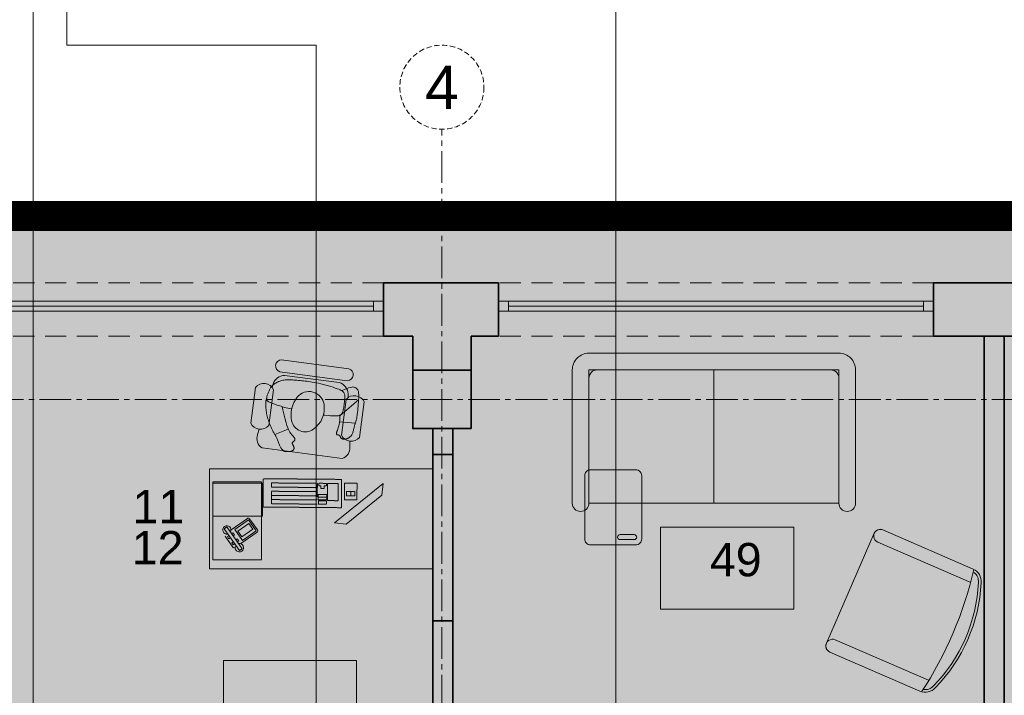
# Model space of a CAD drawing. Header units: millimetres. Extents: x -9409 to 0, y -5353 to 3057.
# Tile 56 of 256: x -8466 to -7875, y -2134 to -1728. Entities that reach past the tile are written whole.
import ezdxf
from ezdxf.enums import TextEntityAlignment as Align

# ---------------------------------------------------------------- set-up
doc = ezdxf.new("R2010")
doc.units = ezdxf.units.MM
for name, pattern in [('ACAD_ISO02W100', [15, 12, -3]), ('CACHE2', [4.7625, 3.175, -1.5875]), ('CENTER2', [28.575, 19.05, -3.175, 3.175, -3.175]), ('DASHED', [19.05, 12.7, -6.35]), ('DASHED2', [0.375, 0.25, -0.125]), ('HIDDEN', [0.375, 0.25, -0.125])]:
    doc.linetypes.add(name, pattern=pattern)
for name, color, linetype, lineweight in [('A-AREA-____-IDEN', 81, 'Continuous', 5), ('SQ_HATCH', 140, 'Continuous', 13), ('SQ_ISTN.Ściany', 140, 'Continuous', 35), ('SQ_Osie', 220, 'CENTER2', 9), ('SQ_PROJ.Ściany', 7, 'Continuous', 35), ('SQ_TECHNOLOGIA', 251, 'Continuous', 9), ('SQ_TECHNOLOGIA OPIS', 7, 'Continuous', 9), ('SQ_ZAKRES_OPRACOWANIA', 7, 'ACAD_ISO02W100', 20)]:
    doc.layers.add(name, color=color, linetype=linetype, lineweight=lineweight)
doc.layers.add('SQ_STOLARKA ISTNIEJĄCA', color=7, linetype='Continuous', lineweight=9, true_color=0x575757)
doc.layers.add('SQ_Widok', color=7, linetype='DASHED', lineweight=15, true_color=0x474747)
doc.styles.add('ARIAL', font='arial.ttf')
doc.styles.add('ATTR', font='ROMANS.SHX', dxfattribs={"width": 0.8, "height": 0.7})
doc.styles.get("Standard").update_dxf_attribs({"font": 'arial.ttf'})

# ---------------------------------------------------------------- blocks, each defined once
blk = doc.blocks.new('osie bud A')
at = {"layer": 'SQ_ISTN.Ściany', "lineweight": 5}
h = blk.add_hatch(dxfattribs=at)
h.set_pattern_fill('JIS_STN_1E', color=256, scale=10)
h.set_pattern_definition([(45, (46210.293, 23121.439), (-7.071068, 7.071068), []), (45, (46217.343, 23121.439), (-7.071068, 7.071068), [10, -5])])
h.paths.add_polyline_path([(25436.8, 18313.95), (25471.8, 18313.95), (25471.8, 18278.95), (25436.8, 18278.95)])
h.paths.add_polyline_path([(25436.8, 18613.95), (25471.8, 18613.95), (25471.8, 18578.95), (25436.8, 18578.95)])
h.paths.add_polyline_path([(25436.8, 19153.95), (25471.8, 19153.95), (25471.8, 19118.95), (25436.8, 19118.95)])
h.paths.add_polyline_path([(24776.8, 19153.95), (24811.8, 19153.95), (24811.8, 19118.95), (24776.8, 19118.95)])
h.paths.add_polyline_path([(24116.8, 19153.95), (24151.8, 19153.95), (24151.8, 19118.95), (24116.8, 19118.95)])
h.paths.add_polyline_path([(23456.8, 19153.95), (23491.8, 19153.95), (23491.8, 19118.95), (23456.8, 19118.95)])
h.paths.add_polyline_path([(23456.8, 18613.95), (23491.8, 18613.95), (23491.8, 18578.95), (23456.8, 18578.95)])
h.paths.add_polyline_path([(23456.8, 18313.95), (23491.8, 18313.95), (23491.8, 18278.95), (23456.8, 18278.95)])
h.paths.add_polyline_path([(23456.8, 17776.95), (23491.8, 17776.95), (23491.8, 17741.95), (23456.8, 17741.95)])
h.paths.add_polyline_path([(24116.8, 17776.95), (24151.8, 17776.95), (24151.8, 17741.95), (24116.8, 17741.95)])
h.paths.add_polyline_path([(24776.8, 17776.95), (24811.8, 17776.95), (24811.8, 17741.95), (24776.8, 17741.95)])
h.paths.add_polyline_path([(25436.8, 17776.95), (25471.8, 17776.95), (25471.8, 17741.95), (25436.8, 17741.95)])
h.paths.add_polyline_path([(24776.8, 18313.95), (24811.8, 18313.95), (24811.8, 18278.95), (24776.8, 18278.95)])
h.paths.add_polyline_path([(24776.8, 18613.95), (24811.8, 18613.95), (24811.8, 18578.95), (24776.8, 18578.95)])
h.paths.add_polyline_path([(24116.8, 18613.95), (24151.8, 18613.95), (24151.8, 18578.95), (24116.8, 18578.95)])
h.paths.add_polyline_path([(23156.8, 18313.95), (23191.8, 18313.95), (23191.8, 18278.95), (23156.8, 18278.95)])
h.paths.add_polyline_path([(24116.8, 18313.95), (24151.8, 18313.95), (24151.8, 18278.95), (24116.8, 18278.95)])
at = {"layer": 'SQ_ISTN.Ściany'}
blk.add_lwpolyline([(24776.8, 17776.95), (24811.8, 17776.95), (24811.8, 17741.95), (24776.8, 17741.95)], close=True, dxfattribs=at)
at = {"layer": 'SQ_Osie'}
for p, q in [((24794.3, 19372.6), (24794.3, 17597.31)), ((22587.87, 17759.45), (25598.18, 17759.45))]:
    blk.add_line(p, q, dxfattribs=at)
at = {"layer": 'SQ_Osie', "linetype": 'ByBlock'}
blk.add_circle((24794.3, 17572.07), 25.25, dxfattribs=at)
at = {"layer": 'SQ_Osie'}
blk.add_text('4', height=26, rotation=180, dxfattribs=at).set_placement((24794.3, 17572.07), align=Align.MIDDLE_CENTER)
blk = doc.blocks.new('stan projektowany')
at = {"layer": 'SQ_HATCH'}
h = blk.add_hatch(dxfattribs=at)
h.set_pattern_fill('ANGLE')
h.set_pattern_definition([(0, (-10464.962, 6233.929), (0, 6.985), [5.08, -1.905]), (90, (-10464.962, 6233.929), (-6.985, 4e-16), [5.08, -1.905])])
h.paths.add_polyline_path([(-15233.14, 8198.65), (-15198.14, 8198.65), (-15176.65, 8198.65), (-15176.65, 8216.15), (-15144.65, 8216.15), (-15144.65, 8147.15), (-15144.65, 7886.15), (-15144.65, 7837.15), (-15144.65, 7734.77), (-15104.65, 7734.77), (-15104.65, 10535.59), (-15737.65, 10535.59), (-15737.65, 10615.59), (-15789.65, 10615.59), (-16075.65, 10615.59), (-16075.65, 9587.27), (-16120.11, 9587.27), (-16120.11, 9436.61), (-16071.65, 9436.61), (-16071.65, 9307.59), (-16259.65, 9307.59), (-16259.65, 8898.65), (-16704.65, 8898.65), (-16704.65, 7768.15), (-16704.65, 7751.82), (-16685.57, 7751.82), (-16685.57, 7130.61), (-16718.15, 7131.63), (-16718.15, 7178.15), (-16999.65, 7178.15), (-16999.65, 7808.15), (-19394.65, 7808.15), (-19394.65, 6211.23), (-19462.48, 6211.23), (-19462.48, 5925.46), (-18509.26, 5925.46), (-18509.26, 6211.23), (-17103.03, 6223.02), (-17103.03, 5881.49), (-15104.65, 5873.27), (-15104.65, 7734.77), (-15144.65, 7734.77), (-15144.65, 7707.15), (-15176.65, 7707.15), (-15176.65, 7706.65), (-15176.65, 7706.65), (-15259.89, 7706.65), (-15259.87, 7706.75), (-15259.87, 7707.15), (-15292.71, 7707.15), (-15292.71, 7696.65), (-15292.7, 7696.65), (-15292.71, 7706.65), (-15297.71, 7706.65), (-15297.7, 7699.45, 0.414214), (-15297.4, 7699.15), (-15296.5, 7699.15, -0.414214), (-15296.2, 7698.85), (-15296.2, 7696.95, 0.527766), (-15295.86, 7696.59, -0.450501), (-15295.27, 7696.07, -0.414104), (-15295.79, 7695.54), (-15295.07, 7695.5), (-15295.79, 7695.54, -0.414323), (-15296.32, 7696.07, -0.409171), (-15295.87, 7696.65, -0.450389), (-15296.2, 7696.95), (-15296.2, 7698.85, 0.414214), (-15296.5, 7699.15), (-15297.4, 7699.15, -0.414214), (-15297.7, 7699.45), (-15297.71, 7706.65), (-15292.71, 7706.65), (-15292.71, 7707.15), (-15259.87, 7707.15), (-15259.87, 7734.77), (-15473.3, 7734.77), (-15473.3, 7771.14, -0.414214), (-15477.3, 7775.14, -1), (-15469.3, 7775.14, -0.414214), (-15473.3, 7771.14), (-15473.3, 7749.3), (-15457.7, 7749.3), (-15457.7, 7760.15), (-15457.96, 7760.19), (-15457.96, 7773.87), (-15457.96, 7787.54), (-15457.7, 7799.3), (-15457.7, 7787.58), (-15431.62, 7791.36, -0.038172), (-15427.99, 7791.64, -0.032853), (-15424.84, 7791.44, -0.057631), (-15419.72, 7790.17, -0.057695), (-15415.53, 7788.02, -0.068919), (-15411.87, 7784.77, -0.070278), (-15409.44, 7780.92, -0.066142), (-15408.18, 7776.69, -0.045653), (-15407.94, 7773.2, -0.032968), (-15408.15, 7770.68, -0.068737), (-15409.44, 7766.28, -0.070278), (-15411.87, 7762.43, -0.068919), (-15415.53, 7759.18, -0.057695), (-15419.72, 7757.03, -0.057631), (-15424.84, 7755.76, -0.032853), (-15427.99, 7755.56, -0.033182), (-15431.15, 7755.77), (-15457.7, 7760.15), (-15457.7, 7749.3), (-15473.3, 7749.3), (-15473.3, 7734.77), (-15259.87, 7734.77), (-15259.87, 7837.15), (-15259.9, 7837.15), (-15259.87, 7837.13), (-15176.65, 7837.15), (-15176.65, 7734.77), (-15144.65, 7734.77), (-15144.65, 7837.15), (-15144.65, 7886.15), (-15176.65, 7886.15), (-15176.65, 8147.15), (-15176.65, 8163.65), (-15198.14, 8163.65), (-15233.14, 8163.65)])
at = {"layer": 'SQ_HATCH', "linetype": 'ByBlock', "true_color": 0x939598}
blk.add_hatch(color=252, dxfattribs=at).paths.add_polyline_path([(-18682.31, 7665.1), (-18670.65, 7665.1), (-18670.65, 7565.11), (-18682.31, 7565.11)])
at = {"layer": 'SQ_ISTN.Ściany'}
for p, q in [((-18643.11, 7768.15), (-18712.11, 7768.15)), ((-18712.11, 7736.15), (-18712.11, 7768.15)), ((-18643.11, 7736.15), (-18643.11, 7768.15)), ((-18313.11, 7768.15), (-18382.11, 7768.15)), ((-18382.11, 7736.15), (-18382.11, 7768.15)), ((-18694.65, 7736.15), (-18712.11, 7736.15)), ((-18694.65, 7715.65), (-18694.65, 7736.15)), ((-18643.11, 7736.15), (-18659.65, 7736.15)), ((-18659.65, 7715.65), (-18659.65, 7736.15)), ((-18313.11, 7736.15), (-18382.11, 7736.15)), ((-18351.66, 7138.15), (-18351.66, 7736.15)), ((-18339.66, 7138.15), (-18339.66, 7736.15)), ((-18682.65, 7665.1), (-18682.65, 7680.65)), ((-18670.65, 7665.11), (-18670.65, 7680.65)), ((-18682.65, 7181.1), (-18682.65, 7565.26)), ((-18670.65, 7181.1), (-18670.65, 7565.11))]:
    blk.add_line(p, q, dxfattribs=at)
at = {"layer": 'SQ_PROJ.Ściany'}
blk.add_lwpolyline([(-18682.65, 7665.1), (-18670.65, 7665.1), (-18670.65, 7565.11), (-18682.65, 7565.11)], close=True, dxfattribs=at)
at = {"layer": 'SQ_STOLARKA ISTNIEJĄCA', "lineweight": 13}
for p, q in [((-18967.11, 7757.15), (-18718.11, 7757.15)), ((-18967.11, 7754.15), (-18718.11, 7754.15)), ((-18637.11, 7757.15), (-18388.11, 7757.15)), ((-18637.11, 7754.15), (-18388.11, 7754.15)), ((-18967.11, 7751.15), (-18718.11, 7751.15)), ((-18637.11, 7751.15), (-18388.11, 7751.15))]:
    blk.add_line(p, q, dxfattribs=at)
for points in [[(-18712.11, 7757.15), (-18712.11, 7751.15), (-18718.11, 7751.15), (-18718.11, 7757.15)], [(-18637.11, 7757.15), (-18637.11, 7751.15), (-18643.11, 7751.15), (-18643.11, 7757.15)], [(-18382.11, 7757.15), (-18382.11, 7751.15), (-18388.11, 7751.15), (-18388.11, 7757.15)]]:
    blk.add_lwpolyline(points, close=True, dxfattribs=at)
at = {"layer": 'SQ_Widok'}
for points in [[(-18712.11, 7768.15), (-18973.11, 7768.15)], [(-18382.11, 7768.15), (-18643.11, 7768.15)], [(-18712.11, 7736.15), (-18973.11, 7736.15)], [(-18382.11, 7736.15), (-18643.11, 7736.15)]]:
    blk.add_lwpolyline(points, dxfattribs=at)
at = {"layer": 'SQ_ZAKRES_OPRACOWANIA', "color": 251, "linetype": 'DASHED2', "ltscale": 100, "true_color": 0x636466, "const_width": 18}
blk.add_lwpolyline([(-15104.65, 10541.71), (-15104.65, 7946.16), (-14458.39, 7942.46), (-14458.39, 5881.49), (-17103.03, 5881.49), (-17103.03, 6223.02), (-18509.26, 6211.23), (-18509.26, 5925.46), (-19462.48, 5925.46), (-19462.48, 6211.23), (-19394.65, 6211.23), (-19394.65, 7808.15), (-16999.65, 7808.15), (-16999.65, 7178.15), (-16704.65, 7178.15), (-16704.65, 7768.15), (-16704.65, 8898.65), (-16259.65, 8898.65), (-16259.65, 9307.59), (-16071.65, 9307.59), (-16071.65, 9436.61)], dxfattribs=at)
at = {"layer": 'SQ_Osie', "linetype": 'CACHE2', "ltscale": 5, "rotation": 180}
blk.add_blockref('osie bud A', (6117.15, 25457.6), dxfattribs=at)
blk = doc.blocks.new('SEATMGR2')
for p, q in [((6.793615, 0), (-6.793615, 0)), ((6.793615, -2.40006), (-6.793615, -2.40006)), ((5.764615, -3), (-5.250175, -3)), ((-7.439075, -5.72586), (-7.308155, -5)), ((7.953515, -5.72586), (7.822615, -5)), ((-10.693375, -13.34836), (-10.693375, -6.14835)), ((-7.093375, -6.14835), (-7.093375, -13.34836)), ((7.607815, -6.14835), (7.607815, -13.34836)), ((11.207815, -13.34836), (11.207815, -6.14835)), ((-8.893375, -14.34842), (-9.072225, -15.45496)), ((9.407815, -14.34842), (9.586715, -15.45496)), ((-7.822665, -18), (8.337115, -18))]:
    blk.add_line(p, q)
for centre, radius, start, end in [((-6.608435, -1.20003), 1.214231, 98.77222, 261.2278), ((6.608415, -1.20003), 1.214228, 278.7714, 81.22861), ((-4.915805, -5.40288), 2.426032, 97.92188, 170.4409), ((5.430215, -5.40292), 2.42607, 9.559852, 82.07782), ((-8.893375, -7.26855), 2.120108, 31.89533, 148.1047), ((9.407815, -7.26855), 2.120108, 31.89533, 148.1047), ((-8.893375, -12.22848), 2.119937, 211.8879, 328.1121), ((9.407815, -12.22848), 2.119937, 211.8879, 328.1121), ((-6.801105, -15.9192), 2.318076, 168.4473, 243.8516), ((7.315615, -15.9192), 2.318076, 296.1484, 11.55275)]:
    blk.add_arc(centre, radius, start, end)
at = {"style": 'ATTR', "width": 0.8, "flags": 9}
blk.add_attdef('ESTCODE', (0, 0), '', height=0.7, dxfattribs=at)
blk = doc.blocks.new('krzeslo.obrot.')
for p, q in [((6.22, 41.27), (6.94, 41.72)), ((6.94, 41.72), (7.68, 42.18)), ((7.68, 42.18), (8.45, 42.62)), ((8.45, 42.62), (9.23, 43.06)), ((9.23, 43.06), (10.02, 43.47)), ((10.02, 43.47), (10.81, 43.85)), ((10.81, 43.85), (11.6, 44.22)), ((11.6, 44.22), (12.39, 44.56)), ((12.39, 44.56), (13.17, 44.88)), ((13.17, 44.88), (13.95, 45.17)), ((13.95, 45.17), (14.73, 45.43)), ((14.73, 45.43), (15.49, 45.67)), ((15.49, 45.67), (16.25, 45.88)), ((16.25, 45.88), (17, 46.07)), ((17, 46.07), (17.74, 46.24)), ((17.74, 46.24), (18.48, 46.38)), ((18.48, 46.38), (19.2, 46.5)), ((19.2, 46.5), (19.93, 46.6)), ((19.93, 46.6), (20.65, 46.69)), ((20.65, 46.69), (21.36, 46.76)), ((20.93, 41.97), (20.78, 41.25)), ((21.07, 42.63), (20.93, 41.97)), ((21.2, 43.22), (21.07, 42.63)), ((21.33, 43.74), (21.2, 43.22)), ((21.45, 44.2), (21.33, 43.74)), ((21.36, 46.76), (22.08, 46.8)), ((21.57, 44.6), (21.45, 44.2)), ((21.68, 44.95), (21.57, 44.6)), ((21.8, 45.25), (21.68, 44.95)), ((21.92, 45.51), (21.8, 45.25)), ((22.03, 45.73), (21.92, 45.51)), ((22.16, 45.92), (22.03, 45.73)), ((22.08, 46.8), (22.82, 46.77)), ((22.29, 46.08), (22.16, 45.92)), ((22.43, 46.21), (22.29, 46.08)), ((22.58, 46.32), (22.43, 46.21)), ((22.74, 46.4), (22.58, 46.32)), ((22.92, 46.47), (22.74, 46.4)), ((22.82, 46.77), (23.62, 46.62)), ((23.12, 46.52), (22.92, 46.47)), ((23.34, 46.56), (23.12, 46.52)), ((23.59, 46.58), (23.34, 46.56)), ((23.86, 46.59), (23.59, 46.58)), ((23.62, 46.62), (23.72, 46.59)), ((24.16, 46.59), (23.86, 46.59)), ((24.48, 46.58), (24.16, 46.59)), ((24.83, 46.55), (24.48, 46.58)), ((25.2, 46.51), (24.83, 46.55)), ((25.59, 46.45), (25.2, 46.51)), ((26.02, 46.37), (25.59, 46.45)), ((26.47, 46.28), (26.02, 46.37)), ((26.94, 46.18), (26.47, 46.28)), ((27.42, 46.06), (26.94, 46.18)), ((27.91, 45.92), (27.42, 46.06)), ((28.4, 45.78), (27.91, 45.92)), ((28.88, 45.63), (28.4, 45.78)), ((29.34, 45.47), (28.88, 45.63)), ((29.78, 45.31), (29.34, 45.47)), ((30.2, 45.14), (29.78, 45.31)), ((30.59, 44.96), (30.2, 45.14)), ((30.97, 44.77), (30.59, 44.96)), ((31.33, 44.55), (30.97, 44.77)), ((31.68, 44.3), (31.33, 44.55)), ((32.03, 44.02), (31.68, 44.3)), ((32.38, 43.69), (32.03, 44.02)), ((32.74, 43.32), (32.38, 43.69)), ((33.11, 42.89), (32.74, 43.32)), ((33.48, 42.42), (33.11, 42.89)), ((33.85, 41.9), (33.48, 42.42)), ((34.21, 41.36), (33.85, 41.9)), ((-2.66, 35.45), (-2.19, 35.71)), ((-2.19, 35.71), (-1.69, 35.98)), ((-1.69, 35.98), (-1.18, 36.26)), ((-1.18, 36.26), (-0.68, 36.53)), ((-0.68, 36.53), (-0.18, 36.81)), ((-0.18, 36.81), (0.3, 37.07)), ((0.3, 37.07), (0.74, 37.33)), ((0.74, 37.33), (1.14, 37.58)), ((1.14, 37.58), (1.5, 37.82)), ((1.5, 37.82), (1.81, 38.05)), ((1.81, 38.05), (2.11, 38.27)), ((2.11, 38.27), (2.4, 38.5)), ((2.4, 38.5), (2.7, 38.75)), ((2.7, 38.75), (3.03, 39.01)), ((2.84, 38.86), (7.1, 31.26)), ((3.03, 39.01), (3.41, 39.31)), ((3.41, 39.31), (3.84, 39.64)), ((3.84, 39.64), (4.34, 40)), ((4.34, 40), (4.91, 40.4)), ((4.91, 40.4), (5.54, 40.83)), ((5.54, 40.83), (6.22, 41.27)), ((18.19, 35.99), (15.14, 34.88)), ((19.96, 36.6), (18.19, 35.99)), ((19.84, 35.84), (19.74, 35.09)), ((19.95, 36.56), (19.84, 35.84)), ((20.07, 37.31), (19.95, 36.56)), ((20.21, 38.09), (20.07, 37.31)), ((20.35, 38.9), (20.21, 38.09)), ((20.49, 39.7), (20.35, 38.9)), ((20.64, 40.49), (20.49, 39.7)), ((20.78, 41.25), (20.64, 40.49)), ((34.56, 40.78), (34.21, 41.36)), ((34.89, 40.19), (34.56, 40.78)), ((35.19, 39.58), (34.89, 40.19)), ((35.46, 38.97), (35.19, 39.58)), ((35.69, 38.36), (35.46, 38.97)), ((35.88, 37.74), (35.69, 38.36)), ((36.05, 37.12), (35.88, 37.74)), ((36.19, 36.47), (36.05, 37.12)), ((36.3, 35.8), (36.19, 36.47)), ((36.4, 35.1), (36.3, 35.8)), ((-6.48, 31.12), (-6.47, 31.49)), ((-6.48, 30.72), (-6.48, 31.12)), ((-6.45, 30.32), (-6.48, 30.72)), ((-6.47, 31.49), (-6.42, 31.83)), ((-6.4, 29.9), (-6.45, 30.32)), ((-6.42, 31.83), (-6.35, 32.14)), ((-6.33, 29.49), (-6.4, 29.9)), ((-6.35, 32.14), (-6.26, 32.42)), ((-6.26, 32.42), (-6.14, 32.69)), ((-6.14, 32.69), (-5.99, 32.94)), ((-5.99, 32.94), (-5.82, 33.17)), ((-5.82, 33.17), (-5.62, 33.4)), ((-5.62, 33.4), (-5.4, 33.62)), ((-5.4, 33.62), (-5.15, 33.84)), ((-5.15, 33.84), (-4.88, 34.06)), ((-4.88, 34.06), (-4.58, 34.27)), ((-4.58, 34.27), (-4.26, 34.5)), ((-4.26, 34.5), (-3.9, 34.72)), ((-3.9, 34.72), (-3.52, 34.96)), ((-3.52, 34.96), (-3.11, 35.2)), ((-3.11, 35.2), (-2.66, 35.45)), ((4.89, 29.65), (4.43, 29.23)), ((5.44, 30.11), (4.89, 29.65)), ((6.09, 30.6), (5.44, 30.11)), ((6.87, 31.13), (6.09, 30.6)), ((7.85, 31.7), (6.87, 31.13)), ((9.08, 32.35), (7.85, 31.7)), ((10.66, 33.08), (9.08, 32.35)), ((12.66, 33.92), (10.66, 33.08)), ((15.14, 34.88), (12.66, 33.92)), ((19.53, 31.95), (19.5, 30.86)), ((19.59, 33.22), (19.53, 31.95)), ((19.66, 34.24), (19.59, 33.22)), ((19.74, 35.09), (19.66, 34.24)), ((36.49, 34.36), (36.4, 35.1)), ((36.57, 33.58), (36.49, 34.36)), ((36.64, 32.75), (36.57, 33.58)), ((36.71, 31.87), (36.64, 32.75)), ((36.77, 30.96), (36.71, 31.87)), ((36.83, 30.01), (36.77, 30.96)), ((36.89, 29.04), (36.83, 30.01)), ((-6.25, 29.09), (-6.33, 29.49)), ((-6.15, 28.7), (-6.25, 29.09)), ((-6.04, 28.35), (-6.15, 28.7)), ((-5.93, 28.03), (-6.04, 28.35)), ((-5.8, 27.74), (-5.93, 28.03)), ((-5.66, 27.48), (-5.8, 27.74)), ((-5.52, 27.26), (-5.66, 27.48)), ((-5.37, 27.06), (-5.52, 27.26)), ((-5.22, 26.89), (-5.37, 27.06)), ((-5.06, 26.74), (-5.22, 26.89)), ((-4.9, 26.62), (-5.06, 26.74)), ((-4.73, 26.52), (-4.9, 26.62)), ((-4.56, 26.43), (-4.73, 26.52)), ((-4.38, 26.38), (-4.56, 26.43)), ((-4.19, 26.34), (-4.38, 26.38)), ((-4, 26.33), (-4.19, 26.34)), ((-3.81, 26.35), (-4, 26.33)), ((-3.6, 26.39), (-3.81, 26.35)), ((-3.39, 26.46), (-3.6, 26.39)), ((-3.16, 26.55), (-3.39, 26.46)), ((-2.93, 26.67), (-3.16, 26.55)), ((-2.7, 26.81), (-2.93, 26.67)), ((-2.47, 26.95), (-2.7, 26.81)), ((-2.24, 27.1), (-2.47, 26.95)), ((-2.02, 27.24), (-2.24, 27.1)), ((-1.81, 27.38), (-2.02, 27.24)), ((-1.62, 27.5), (-1.81, 27.38)), ((-1.43, 27.61), (-1.62, 27.5)), ((-1.27, 27.69), (-1.43, 27.61)), ((-1.12, 27.75), (-1.27, 27.69)), ((-0.98, 27.79), (-1.12, 27.75)), ((-0.84, 27.81), (-0.98, 27.79)), ((-0.72, 27.8), (-0.84, 27.81)), ((-0.6, 27.77), (-0.72, 27.8)), ((-0.49, 27.72), (-0.6, 27.77)), ((-0.38, 27.65), (-0.49, 27.72)), ((-0.26, 27.56), (-0.38, 27.65)), ((-0.15, 27.46), (-0.26, 27.56)), ((-0.04, 27.35), (-0.15, 27.46)), ((0.07, 27.23), (-0.04, 27.35)), ((0.19, 27.11), (0.07, 27.23)), ((0.31, 26.99), (0.19, 27.11)), ((0.44, 26.88), (0.31, 26.99)), ((0.57, 26.78), (0.44, 26.88)), ((0.71, 26.69), (0.57, 26.78)), ((0.85, 26.62), (0.71, 26.69)), ((0.99, 26.56), (0.85, 26.62)), ((1.14, 26.52), (0.99, 26.56)), ((1.29, 26.5), (1.14, 26.52)), ((1.45, 26.5), (1.29, 26.5)), ((1.61, 26.52), (1.45, 26.5)), ((1.77, 26.56), (1.61, 26.52)), ((1.93, 26.62), (1.77, 26.56)), ((2.09, 26.72), (1.93, 26.62)), ((2.26, 26.83), (2.09, 26.72)), ((2.44, 26.98), (2.26, 26.83)), ((2.62, 27.15), (2.44, 26.98)), ((2.82, 27.35), (2.62, 27.15)), ((3.01, 27.58), (2.82, 27.35)), ((3.22, 27.85), (3.01, 27.58)), ((3.46, 28.15), (3.22, 27.85)), ((3.73, 28.48), (3.46, 28.15)), ((4.05, 28.84), (3.73, 28.48)), ((4.43, 29.23), (4.05, 28.84)), ((36.93, 28.05), (36.89, 29.04)), ((36.97, 27.04), (36.93, 28.05)), ((37.01, 26.03), (36.97, 27.04)), ((37.03, 25.02), (37.01, 26.03)), ((37.05, 24), (37.03, 25.02)), ((37.05, 22.95), (37.05, 24)), ((36.73, 16.88), (36.85, 18.24)), ((36.85, 18.24), (36.94, 19.52)), ((36.94, 19.52), (37, 20.72)), ((37, 20.72), (37.04, 21.86)), ((37.04, 21.86), (37.05, 22.95)), ((35.97, 10.81), (36.19, 12.36)), ((36.19, 12.36), (36.39, 13.91)), ((36.39, 13.91), (36.58, 15.43)), ((36.58, 15.43), (36.73, 16.88)), ((18.16, 11.52), (18.19, 10.54)), ((18.19, 10.54), (18.26, 8.68)), ((18.26, 8.68), (18.35, 7.13)), ((18.35, 7.13), (18.46, 5.85)), ((35, 5.39), (35.24, 6.56)), ((35.24, 6.56), (35.49, 7.88)), ((35.49, 7.88), (35.73, 9.31)), ((35.73, 9.31), (35.97, 10.81)), ((6.9, -0.09), (7.04, 0)), ((7.04, 0), (7.16, 0.1)), ((7.16, 0.1), (7.26, 0.2)), ((7.26, 0.2), (7.35, 0.3)), ((7.35, 0.3), (7.41, 0.41)), ((7.41, 0.41), (7.46, 0.51)), ((7.46, 0.51), (7.5, 0.63)), ((7.5, 0.63), (7.53, 0.74)), ((7.53, 1.52), (7.56, 1.65)), ((7.53, 1.39), (7.53, 1.52)), ((7.53, 1.25), (7.53, 1.39)), ((7.54, 1.12), (7.53, 1.25)), ((7.53, 0.74), (7.54, 0.86)), ((7.54, 0.99), (7.54, 1.12)), ((7.54, 0.86), (7.54, 0.99)), ((7.55, 1.77), (7.59, 1.89)), ((7.56, 1.65), (7.55, 1.77)), ((7.59, 1.89), (7.64, 1.99)), ((7.64, 1.99), (7.72, 2.08)), ((7.72, 2.08), (7.83, 2.16)), ((7.83, 2.16), (7.95, 2.22)), ((7.95, 2.22), (8.1, 2.27)), ((8.1, 2.27), (8.27, 2.3)), ((8.27, 2.3), (8.46, 2.32)), ((8.46, 2.32), (8.67, 2.32)), ((8.67, 2.32), (8.89, 2.29)), ((8.89, 2.29), (9.13, 2.26)), ((9.13, 2.26), (9.4, 2.2)), ((9.4, 2.2), (9.69, 2.13)), ((9.69, 2.13), (10.02, 2.05)), ((10.02, 2.05), (10.38, 1.95)), ((10.38, 1.95), (10.79, 1.85)), ((10.79, 1.85), (11.24, 1.75)), ((11.24, 1.75), (11.75, 1.64)), ((11.75, 1.64), (12.32, 1.53)), ((12.32, 1.53), (13.02, 1.44)), ((13.02, 1.44), (13.89, 1.38)), ((13.89, 1.38), (15.01, 1.37)), ((15.01, 1.37), (16.42, 1.42)), ((15.99, -8.15), (15.5, 1.39)), ((16.42, 1.42), (18.2, 1.56)), ((18.2, 1.56), (19.37, 1.68)), ((18.46, 5.85), (18.58, 4.81)), ((18.58, 4.81), (18.71, 3.97)), ((18.71, 3.97), (18.84, 3.3)), ((18.84, 3.3), (18.98, 2.76)), ((18.98, 2.76), (19.11, 2.31)), ((19.02, 1.64), (30.14, -8.22)), ((19.11, 2.31), (19.25, 1.95)), ((19.25, 1.95), (19.39, 1.65)), ((19.39, 1.65), (19.53, 1.41)), ((19.53, 1.41), (19.68, 1.22)), ((19.68, 1.22), (19.84, 1.07)), ((19.84, 1.07), (20.01, 0.94)), ((20.01, 0.94), (20.18, 0.83)), ((20.18, 0.83), (20.37, 0.71)), ((20.37, 0.71), (20.58, 0.61)), ((20.58, 0.61), (20.82, 0.5)), ((20.82, 0.5), (21.11, 0.4)), ((21.11, 0.4), (21.45, 0.31)), ((21.45, 0.31), (21.86, 0.23)), ((21.86, 0.23), (22.33, 0.16)), ((22.33, 0.16), (22.9, 0.1)), ((22.9, 0.1), (23.56, 0.06)), ((23.56, 0.06), (24.29, 0.02)), ((24.29, 0.02), (25.07, 0)), ((25.07, 0), (25.89, -0.01)), ((26.72, -0.01), (27.54, 0.01)), ((27.54, 0.01), (28.34, 0.03)), ((28.34, 0.03), (29.08, 0.06)), ((29.08, 0.06), (29.75, 0.1)), ((29.75, 0.1), (30.36, 0.16)), ((30.36, 0.16), (30.91, 0.23)), ((30.91, 0.23), (31.4, 0.32)), ((31.4, 0.32), (31.85, 0.44)), ((31.85, 0.44), (32.25, 0.58)), ((32.25, 0.58), (32.61, 0.75)), ((32.61, 0.75), (32.94, 0.95)), ((32.94, 0.95), (33.25, 1.19)), ((33.25, 1.19), (33.53, 1.48)), ((33.53, 1.48), (33.79, 1.85)), ((33.79, 1.85), (34.05, 2.3)), ((34.05, 2.3), (34.29, 2.87)), ((34.18, 2.61), (34.58, 1.94)), ((34.29, 2.87), (34.52, 3.56)), ((34.52, 3.56), (34.76, 4.39)), ((34.58, 1.94), (35.61, 0.13)), ((34.76, 4.39), (35, 5.39)), ((35.61, 0.13), (36.34, -1.28)), ((5.41, -2.37), (5.42, -2.15)), ((5.42, -2.6), (5.41, -2.37)), ((5.42, -2.15), (5.45, -1.93)), ((5.45, -2.83), (5.42, -2.6)), ((5.45, -1.93), (5.49, -1.72)), ((5.49, -3.07), (5.45, -2.83)), ((5.49, -1.72), (5.56, -1.51)), ((5.55, -3.3), (5.49, -3.07)), ((5.63, -3.54), (5.55, -3.3)), ((5.56, -1.51), (5.64, -1.32)), ((5.72, -3.77), (5.63, -3.54)), ((5.64, -1.32), (5.73, -1.13)), ((5.82, -4.01), (5.72, -3.77)), ((5.73, -1.13), (5.84, -0.96)), ((5.93, -4.24), (5.82, -4.01)), ((5.84, -0.96), (5.97, -0.8)), ((6.06, -4.48), (5.93, -4.24)), ((5.97, -0.8), (6.12, -0.66)), ((6.2, -4.71), (6.06, -4.48)), ((6.12, -0.66), (6.27, -0.53)), ((6.35, -4.93), (6.2, -4.71)), ((6.27, -0.53), (6.43, -0.41)), ((6.51, -5.16), (6.35, -4.93)), ((6.43, -0.41), (6.59, -0.3)), ((6.69, -5.38), (6.51, -5.16)), ((6.59, -0.3), (6.75, -0.19)), ((6.89, -5.6), (6.69, -5.38)), ((6.75, -0.19), (6.9, -0.09)), ((7.1, -5.81), (6.89, -5.6)), ((7.32, -6.01), (7.1, -5.81)), ((25.89, -0.01), (26.72, -0.01)), ((36.34, -1.28), (36.83, -2.37)), ((36.86, -5.84), (36.71, -6.08)), ((36.83, -2.37), (37.12, -3.2)), ((36.98, -5.58), (36.86, -5.84)), ((37.09, -5.3), (36.98, -5.58)), ((37.17, -4.99), (37.09, -5.3)), ((37.12, -3.2), (37.25, -3.81)), ((37.24, -4.66), (37.17, -4.99)), ((37.28, -4.28), (37.24, -4.66)), ((37.25, -3.81), (37.28, -4.28)), ((7.56, -6.21), (7.32, -6.01)), ((7.83, -6.41), (7.56, -6.21)), ((8.11, -6.59), (7.83, -6.41)), ((8.42, -6.77), (8.11, -6.59)), ((8.76, -6.93), (8.42, -6.77)), ((9.13, -7.08), (8.76, -6.93)), ((9.54, -7.21), (9.13, -7.08)), ((9.98, -7.32), (9.54, -7.21)), ((10.46, -7.42), (9.98, -7.32)), ((10.96, -7.5), (10.46, -7.42)), ((11.49, -7.57), (10.96, -7.5)), ((12.03, -7.63), (11.49, -7.57)), ((12.56, -7.68), (12.03, -7.63)), ((13.08, -7.73), (12.56, -7.68)), ((13.58, -7.77), (13.08, -7.73)), ((14.05, -7.83), (13.58, -7.77)), ((14.47, -7.88), (14.05, -7.83)), ((14.86, -7.94), (14.47, -7.88)), ((15.23, -8), (14.86, -7.94)), ((15.58, -8.07), (15.23, -8)), ((15.93, -8.14), (15.58, -8.07)), ((16.28, -8.2), (15.93, -8.14)), ((16.65, -8.27), (16.28, -8.2)), ((17.04, -8.33), (16.65, -8.27)), ((17.47, -8.39), (17.04, -8.33)), ((17.94, -8.44), (17.47, -8.39)), ((18.48, -8.49), (17.94, -8.44)), ((19.08, -8.52), (18.48, -8.49)), ((19.77, -8.55), (19.08, -8.52)), ((20.56, -8.57), (19.77, -8.55)), ((21.46, -8.58), (20.56, -8.57)), ((22.48, -8.57), (21.46, -8.58)), ((23.63, -8.55), (22.48, -8.57)), ((24.87, -8.51), (23.63, -8.55)), ((26.18, -8.46), (24.87, -8.51)), ((27.51, -8.39), (26.18, -8.46)), ((28.82, -8.32), (27.51, -8.39)), ((30.08, -8.22), (28.82, -8.32)), ((31.24, -8.12), (30.08, -8.22)), ((32.28, -8.01), (31.24, -8.12)), ((33.16, -7.88), (32.28, -8.01)), ((33.89, -7.74), (33.16, -7.88)), ((34.48, -7.6), (33.89, -7.74)), ((34.97, -7.44), (34.48, -7.6)), ((35.36, -7.27), (34.97, -7.44)), ((35.68, -7.1), (35.36, -7.27)), ((35.94, -6.91), (35.68, -7.1)), ((36.16, -6.72), (35.94, -6.91)), ((36.37, -6.52), (36.16, -6.72)), ((36.55, -6.31), (36.37, -6.52)), ((36.71, -6.08), (36.55, -6.31))]:
    blk.add_line(p, q)
for centre, radius, start, end in [((15.15, 22.03), 8.41, 109.3675, 222.8739), ((18, 13.91), 17.01, 58.89186, 109.3675), ((22.1, 20.71), 9.08, 286.3643, 58.89186), ((20.31, 26.82), 15.45, 222.8739, 286.3643)]:
    blk.add_arc(centre, radius, start, end)
at = {"xscale": -3, "yscale": 3, "zscale": 3, "rotation": 270}
blk.add_blockref('SEATMGR2', (47.76, 20.4), dxfattribs=at)
blk = doc.blocks.new('SQ_biurko2')
at = {"linetype": 'ByBlock'}
for p, q in [((-60, 0), (-60, 133.97)), ((-60, 133.97), (0, 133.97)), ((0, 0), (0, 133.97)), ((-60, 0), (0, 0))]:
    blk.add_line(p, q, dxfattribs=at)
at = {"linetype": 'HIDDEN'}
for p, q in [((-52.33, 132.04), (-52.33, 102.86)), ((-5.41, 132.04), (-52.33, 132.04)), ((-5.41, 102.86), (-5.41, 132.04)), ((-54.15, 101.66), (-37.16, 101.81)), ((-53.74, 54.66), (-54.15, 101.66)), ((-52.33, 102.86), (-5.41, 102.86)), ((-36.74, 54.81), (-37.16, 101.81)), ((-49.11, 96.7), (-51.61, 96.68)), ((-51.61, 96.68), (-51.37, 69.18)), ((-48.87, 69.2), (-49.11, 96.7)), ((-39.11, 96.79), (-46.61, 96.72)), ((-46.61, 96.72), (-46.37, 69.22)), ((-44.11, 96.74), (-43.87, 69.25)), ((-41.37, 69.27), (-41.61, 96.77)), ((-38.87, 69.29), (-39.11, 96.79)), ((-49.95, 68.4), (-51.52, 68.39)), ((-51.4, 68.39), (-51.35, 63.7)), ((-51.37, 69.18), (-48.87, 69.2)), ((-50.61, 69.35), (-43.11, 69.42)), ((-49.94, 67.2), (-49.95, 68.4)), ((-48.26, 67.21), (-49.94, 67.2)), ((-49.92, 65.15), (-48.24, 65.17)), ((-49.91, 63.71), (-49.92, 65.15)), ((-48.24, 65.17), (-48.26, 67.21)), ((-44.66, 68.69), (-41.53, 68.72)), ((-44.62, 63.63), (-44.66, 68.69)), ((-43.1, 68.7), (-43.05, 63.65)), ((-41.53, 68.72), (-41.49, 63.66)), ((-38.89, 68.62), (-40.81, 68.6)), ((-40.81, 68.6), (-40.77, 63.79)), ((-38.84, 63.81), (-38.89, 68.62)), ((-51.35, 63.7), (-49.91, 63.71)), ((-51.35, 63.09), (-41, 63.18)), ((-51.29, 56.71), (-51.35, 63.09)), ((-41.49, 63.66), (-44.62, 63.63)), ((-41, 63.18), (-40.95, 56.8)), ((-40.77, 63.79), (-38.84, 63.81)), ((-53.74, 54.66), (-36.74, 54.81)), ((-40.83, 56.81), (-51.29, 56.71)), ((-41.47, 53.01), (-51.47, 52.92)), ((-51.47, 52.92), (-51.4, 45.42)), ((-43.95, 51.73), (-46.45, 51.71)), ((-46.45, 51.71), (-46.41, 46.71)), ((-43.93, 49.23), (-46.43, 49.21)), ((-43.91, 46.73), (-43.95, 51.73)), ((-41.4, 45.51), (-41.47, 53.01)), ((-51.4, 45.42), (-41.4, 45.51)), ((-46.41, 46.71), (-43.91, 46.73))]:
    blk.add_line(p, q, dxfattribs=at)
for p, q in [((-51.53, 102.16), (-51.53, 132.01)), ((-31.75, 132.01), (-31.75, 102.16)), ((-25.19, 123.59), (-24.04, 125.23)), ((-24.04, 125.23), (-10.95, 116.03)), ((-13.03, 119.93), (-19.64, 124.58)), ((-23.37, 120.97), (-30.29, 111.13)), ((-29.4, 110.66), (-23.65, 118.84)), ((-12.1, 114.39), (-25.19, 123.59)), ((-23.65, 118.84), (-17.1, 114.24)), ((-21.68, 119.9), (-21.1, 120.72)), ((-20.45, 119.04), (-21.68, 119.9)), ((-19.88, 119.86), (-20.45, 119.04)), ((-19.95, 122.36), (-19.38, 123.17)), ((-19.38, 123.17), (-18.15, 122.31)), ((-18.15, 122.31), (-18.73, 121.49)), ((-15.7, 120.59), (-16.27, 119.77)), ((-14.47, 119.72), (-15.7, 120.59)), ((-15.04, 118.91), (-14.47, 119.72)), ((-27.19, 110.33), (-22.59, 116.87)), ((-19.31, 114.57), (-23.91, 108.03)), ((-17.1, 114.24), (-22.85, 106.06)), ((-22.59, 116.87), (-19.31, 114.57)), ((-22.07, 105.44), (-15.23, 115.16)), ((-17.42, 118.13), (-18, 117.31)), ((-18, 117.31), (-16.77, 116.45)), ((-16.77, 116.45), (-16.19, 117.27)), ((-10.95, 116.03), (-12.1, 114.39)), ((-30.02, 109.88), (-23.39, 105.21)), ((-22.85, 106.06), (-29.4, 110.66)), ((-23.91, 108.03), (-27.19, 110.33)), ((-31.75, 102.16), (-51.53, 102.16)), ((-51.27, 29.76), (-27.69, 58.92)), ((-27.69, 58.92), (-26.95, 51.89)), ((-44.24, 30.5), (-26.95, 51.89)), ((-44.24, 30.5), (-51.27, 29.76))]:
    blk.add_line(p, q)
for centre, radius, start, end in [((-23.39, 123.55), 2.5, 350.07472, 299.88572), ((-12.76, 116.07), 2.55, 168.27862, 120.86784), ((-13.48, 119.18), 0.884, 316.76522, 63.02542), ((-29.57, 110.63), 0.884, 136.76522, 243.02542), ((-22.82, 105.88), 0.884, 226.76522, 333.02542)]:
    blk.add_arc(centre, radius, start, end)
at = {"extrusion": (0, 0, -1), "zscale": -1, "rotation": 352.4307890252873}
blk.add_blockref('krzeslo.obrot.', (72.79, 56.61), dxfattribs=at)
blk = doc.blocks.new('WYPOSAŻENIE')
at = {"layer": 'SQ_TECHNOLOGIA'}
for p, q in [((5116.99, -2018.44), (5116.99, -1938.44)), ((5213.19, -2036.56), (5184.49, -2102.6)), ((5272.52, -2057.99), (5218.45, -2034.49)), ((5272.52, -2057.99), (5218.45, -2034.49)), ((5271.19, -2066.13), (5215.26, -2041.83)), ((5245.69, -2124.8), (5189.77, -2100.5)), ((5186.57, -2107.86), (5240.63, -2131.36)), ((5240.65, -2131.33), (5186.58, -2107.83)), ((5240.65, -2131.33), (5186.58, -2107.83))]:
    blk.add_line(p, q, dxfattribs=at)
for points in [[(5201.99, -2018.44, -1), (5191.99, -2018.44), (5191.99, -1943.44, 0.414214), (5186.99, -1938.44), (5046.99, -1938.44, 0.414214), (5041.99, -1943.44), (5041.99, -2018.44, -1), (5031.99, -2018.44), (5031.99, -1938.44, -0.414214), (5041.99, -1928.44), (5191.99, -1928.44, -0.414214), (5201.99, -1938.44), (5201.99, -2018.44)], [(5039.43, -2039.97, 0.414214), (5042.93, -2043.47), (5070.13, -2043.47, 0.414214), (5073.63, -2039.97), (5073.63, -2001.97, 0.414214), (5070.13, -1998.47), (5042.93, -1998.47, 0.414214), (5039.43, -2001.97), (5039.43, -2039.97)], [(5069.13, -2040.37, 1), (5069.13, -2037.37), (5060.63, -2037.37, 1), (5060.63, -2040.37), (5069.13, -2040.37)]]:
    blk.add_lwpolyline(points, format="xyb", dxfattribs=at)
blk.add_lwpolyline([(5191.99, -2018.44), (5041.99, -2018.44), (5041.99, -1938.44), (5191.99, -1938.44), (5191.99, -2018.44)], dxfattribs=at)
for points in [[(5164.99, -2082.07), (5084.99, -2082.07), (5084.99, -2032.81), (5164.99, -2032.81)], [(4902.59, -2112.95), (4822.59, -2112.95), (4822.59, -2162.22), (4902.59, -2162.22)]]:
    blk.add_lwpolyline(points, close=True, dxfattribs=at)
for centre, radius, start, end in [((5216.86, -2038.16), 4, 66.50344, 246.51442), ((5216.86, -2038.16), 4, 66.50344, 156.51059), ((5050.44, -2006.68), 228.44, 326.79818, 346.9633), ((5269.33, -2065.33), 8, 353.11048, 66.50893), ((5269.33, -2065.33), 6.4, 353.11048, 55.12411), ((5181.17, -2061.9), 94.61, 315.55884, 357.45903), ((5181.2, -2061.91), 96.17, 315.62377, 357.39409), ((5188.16, -2104.19), 4, 156.50893, 246.50893), ((5188.17, -2104.16), 4, 66.50344, 246.51442), ((5188.17, -2104.16), 4, 156.50727, 246.51442), ((5243.82, -2124.02), 8, 246.50893, 319.90738), ((5243.82, -2124.02), 6.4, 257.89375, 319.90738)]:
    blk.add_arc(centre, radius, start, end, dxfattribs=at)
at = {"layer": 'SQ_TECHNOLOGIA', "xscale": -1.000000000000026, "rotation": 90}
blk.add_blockref('SQ_biurko2', (4948.25, -2057.93), dxfattribs=at)

msp = doc.modelspace()

# ---------------------------------------------------------------- hatches: boundary and pattern name
at = {"layer": 'SQ_HATCH'}
h = msp.add_hatch(dxfattribs=at)
h.set_pattern_fill('ANGLE')
h.set_pattern_definition([(0, (0, -3420.361), (0, 6.985), [5.08, -1.905]), (90, (0, -3420.361), (-6.985, 4e-16), [5.08, -1.905])])
h.paths.add_polyline_path([(-4768.17, -1455.64), (-4733.17, -1455.64), (-4711.69, -1455.64), (-4711.69, -1438.14), (-4679.69, -1438.14), (-4679.69, -1507.14), (-4679.69, -1768.14), (-4679.69, -1817.14), (-4679.69, -1919.52), (-4639.69, -1919.52), (-4639.69, 881.3), (-5272.69, 881.3), (-5272.69, 961.3), (-5324.69, 961.3), (-5610.69, 961.3), (-5610.69, -67.02), (-5655.15, -67.02), (-5655.15, -217.68), (-5606.69, -217.68), (-5606.69, -346.7), (-5794.69, -346.7), (-5794.69, -755.64), (-6239.69, -755.64), (-6239.69, -1886.14), (-6239.69, -1902.47), (-6220.6, -1902.47), (-6220.6, -2523.68), (-6253.19, -2522.66), (-6253.19, -2476.14), (-6534.69, -2476.14), (-6534.69, -1846.14), (-8929.69, -1846.14), (-8929.69, -3443.06), (-8997.52, -3443.06), (-8997.52, -3728.83), (-8044.3, -3728.83), (-8044.3, -3443.06), (-6638.07, -3431.27), (-6638.07, -3772.8), (-4639.69, -3781.02), (-4639.69, -1919.52), (-4679.69, -1919.52), (-4679.69, -1947.14), (-4711.69, -1947.14), (-4711.69, -1947.64), (-4711.69, -1947.64), (-4794.93, -1947.64), (-4794.91, -1947.54), (-4794.91, -1947.14), (-4827.74, -1947.14), (-4827.74, -1957.64), (-4827.74, -1957.64), (-4827.74, -1947.64), (-4832.74, -1947.64), (-4832.74, -1954.84, 0.414214), (-4832.44, -1955.14), (-4831.54, -1955.14, -0.414214), (-4831.24, -1955.44), (-4831.24, -1957.34, 0.527766), (-4830.9, -1957.7, -0.450501), (-4830.3, -1958.22, -0.414104), (-4830.83, -1958.75), (-4830.11, -1958.79), (-4830.83, -1958.75, -0.414323), (-4831.36, -1958.22, -0.409171), (-4830.9, -1957.64, -0.450389), (-4831.24, -1957.34), (-4831.24, -1955.44, 0.414214), (-4831.54, -1955.14), (-4832.44, -1955.14, -0.414214), (-4832.74, -1954.84), (-4832.74, -1947.64), (-4827.74, -1947.64), (-4827.74, -1947.14), (-4794.91, -1947.14), (-4794.91, -1919.52), (-5008.34, -1919.52), (-5008.34, -1883.15, -0.414214), (-5012.34, -1879.15, -1), (-5004.34, -1879.15, -0.414214), (-5008.34, -1883.15), (-5008.34, -1904.99), (-4992.74, -1904.99), (-4992.74, -1894.14), (-4992.99, -1894.1), (-4992.99, -1880.42), (-4992.99, -1866.75), (-4992.74, -1854.99), (-4992.74, -1866.71), (-4966.66, -1862.93, -0.038172), (-4963.03, -1862.65, -0.032853), (-4959.88, -1862.85, -0.057631), (-4954.76, -1864.12, -0.057695), (-4950.57, -1866.27, -0.068919), (-4946.91, -1869.52, -0.070278), (-4944.47, -1873.37, -0.066142), (-4943.21, -1877.6, -0.045653), (-4942.98, -1881.09, -0.032968), (-4943.19, -1883.61, -0.068737), (-4944.47, -1888.01, -0.070278), (-4946.91, -1891.86, -0.068919), (-4950.57, -1895.11, -0.057695), (-4954.76, -1897.26, -0.057631), (-4959.88, -1898.53, -0.032853), (-4963.03, -1898.73, -0.033182), (-4966.19, -1898.52), (-4992.74, -1894.14), (-4992.74, -1904.99), (-5008.34, -1904.99), (-5008.34, -1919.52), (-4794.91, -1919.52), (-4794.91, -1817.14), (-4794.93, -1817.14), (-4794.91, -1817.16), (-4711.69, -1817.14), (-4711.69, -1919.52), (-4679.69, -1919.52), (-4679.69, -1817.14), (-4679.69, -1768.14), (-4711.69, -1768.14), (-4711.69, -1507.14), (-4711.69, -1490.64), (-4733.17, -1490.64), (-4768.17, -1490.64)])

# ---------------------------------------------------------------- linework, layer by layer
at = {"layer": 'A-AREA-____-IDEN'}
for p, q in [((-8457.5, -2173.24), (-8457.5, -1267.16)), ((-8107.74, -2173.24), (-8107.74, -1267.16)), ((-8437.24, -1743.51), (-8437.24, -1469.98)), ((-8437.24, -1743.51), (-8287.61, -1743.51)), ((-8287.61, -1743.51), (-8287.61, -2364.69))]:
    msp.add_line(p, q, dxfattribs=at)

# ---------------------------------------------------------------- block references
at = {"layer": 'SQ_ISTN.Ściany'}
msp.add_blockref('stan projektowany', (10464.96, -9654.29), dxfattribs=at)
at = {"layer": 'SQ_TECHNOLOGIA'}
msp.add_blockref('WYPOSAŻENIE', (-13165.94, 0), dxfattribs=at)

# ---------------------------------------------------------------- texts
at = {"layer": 'SQ_TECHNOLOGIA OPIS', "linetype": 'ByBlock', "char_height": 20, "width": 15.1457, "attachment_point": 1, "style": 'ARIAL'}
for s, insert in [('11', (-8397.87, -2010.54)), ('12', (-8398.31, -2035.19)), ('49', (-8051.38, -2042.36))]:
    msp.add_mtext(s, dxfattribs=dict(at, insert=insert))

doc.saveas('drawing.dxf')
